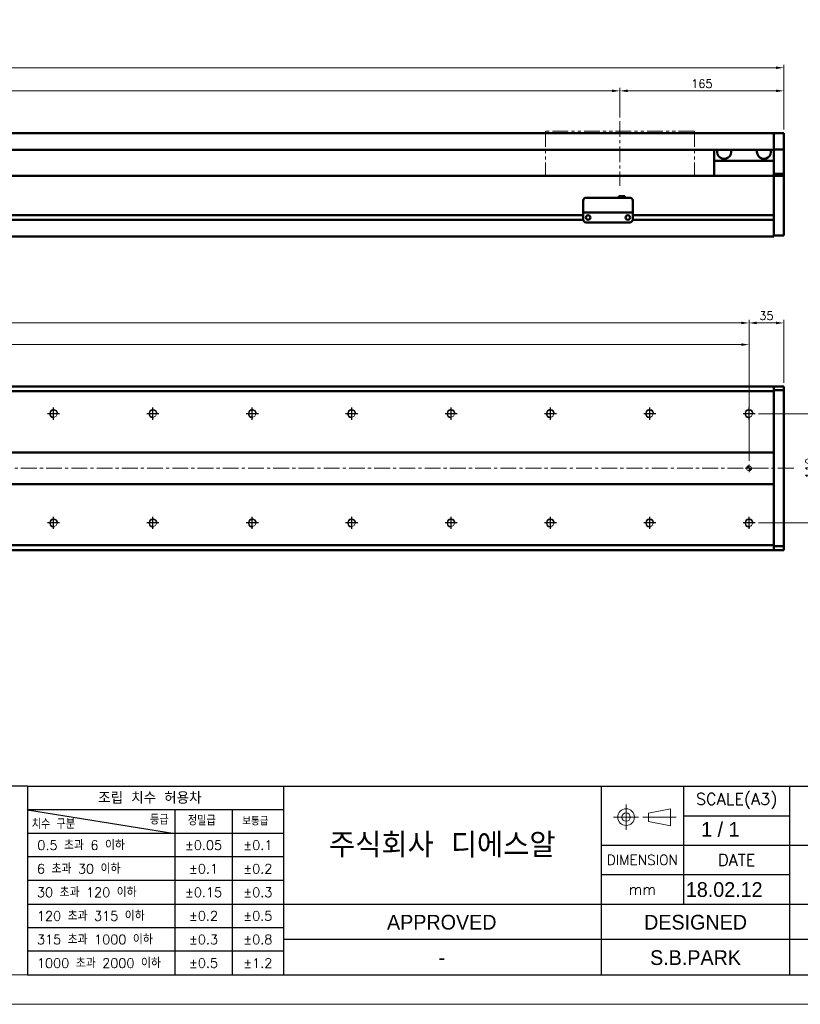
# Model space of a CAD drawing. Header units: millimetres. Extents: x 46891 to 51038, y 6223 to 10291.
# Tile 6 of 8: x 49800 to 50586, y 8529 to 9520. Entities that reach past the tile are written whole.
import ezdxf
from ezdxf.enums import TextEntityAlignment as Align

# ---------------------------------------------------------------- set-up
doc = ezdxf.new("R2010")
doc.units = ezdxf.units.MM
doc.header["$LTSCALE"] = 0.5
doc.linetypes.add('CENTER', pattern=[50.8, 31.75, -6.35, 6.35, -6.35])
doc.linetypes.add('PHANTOM', pattern=[63.5, 31.75, -6.35, 6.35, -6.35, 6.35, -6.35])
doc.layers.get('0').update_dxf_attribs({"lineweight": 20})
doc.layers.add('1', color=1, linetype='CENTER', lineweight=13)
doc.layers.add('외형선(ISO)', color=7, linetype='Continuous', lineweight=50)
for name, color, linetype in [('3', 3, 'Continuous'), ('C', 1, 'CENTER'), ('DIM', 4, 'Continuous')]:
    doc.layers.add(name, color=color, linetype=linetype)
doc.styles.add('ACISOGDT', font='amgdt.shx')
doc.styles.add('DSR TEXT', font='romans.shx', dxfattribs={"bigfont": 'whgtxt.shx'})
doc.styles.get("Standard").update_dxf_attribs({"font": 'romans.shx', "bigfont": 'whgtxt.shx'})
doc.dimstyles.new('DSR', dxfattribs={"dimscale": 2, "dimtxt": 3, "dimasz": 3, "dimexe": 0.5, "dimexo": 0.5, "dimgap": 0.5, "dimtad": 1, "dimdsep": 46, "dimtxsty": 'Standard', "dimcen": 2.5, "dimclrd": 4, "dimclre": 4, "dimclrt": 2, "dimadec": 0, "dimazin": 2, "dimtfac": 1, "dimtmove": 0, "dimatfit": 3, "dimfxl": 0, "dimlwd": -1, "dimlwe": -1, "dimarcsym": 0})

# ---------------------------------------------------------------- blocks, each defined once
blk = doc.blocks.new('A$C13F00394')
for p, q in [((109.11, 28.14), (105.34, 27.43)), ((105.34, 27.43), (105.34, 26.01)), ((109.11, 25.3), (109.11, 28.14)), ((105.34, 26.01), (109.11, 25.3))]:
    blk.add_line(p, q)
for radius in [1.42, 0.71]:
    blk.add_circle((101.56, 26.76), radius)
at = {"layer": '1'}
for p, q in [((101.56, 28.89), (101.56, 24.63)), ((103.69, 26.76), (99.44, 26.76)), ((104.41, 26.76), (110.04, 26.76))]:
    blk.add_line(p, q, dxfattribs=at)
at = {"layer": '3'}
for p, q in [((0, 32), (-207.68, 32)), ((0, 32), (202.32, 32)), ((0, 32), (0, 0)), ((43.43, 32), (43.43, 0)), ((97.32, 32), (97.32, 12)), ((111.32, 32), (111.32, 12)), ((129.32, 32), (129.32, 0)), ((0, 28), (25, 24)), ((43.43, 28), (0, 28)), ((25, 28), (25, 0)), ((34.7, 28), (34.7, 0)), ((111.32, 27), (129.32, 27)), ((43.43, 24), (0, 24)), ((97.32, 22), (202.32, 22)), ((43.43, 20), (0, 20)), ((97.32, 17), (129.32, 17)), ((43.43, 16), (0, 16)), ((0, 12), (129.32, 12)), ((97.32, 12), (97.32, 0)), ((129.32, 12), (202.32, 12)), ((43.43, 8), (0, 8)), ((97.32, 6), (43.43, 6)), ((129.32, 6), (97.32, 6)), ((202.32, 6), (129.32, 6)), ((43.43, 4), (0, 4)), ((0, 0), (202.32, 0))]:
    blk.add_line(p, q, dxfattribs=at)
at = {"color": 0, "style": 'DSR TEXT'}
for s, height, p in [('조립 치수 허용차', 2, (11.97, 29.02)), ('등급', 1.5, (20.77, 25.52)), ('정밀급', 1.5, (27.18, 25.37)), ('보통급', 1.3, (36.41, 25.38)), ('치수 구분', 1.5, (0.69, 24.78)), (' 0.5 초과 6 이하', 1.6, (0.56, 21.19)), (' 6 초과 30 이하', 1.6, (0.49, 17.19)), (' 30 초과 120 이하', 1.6, (0.49, 13.19)), (' 120 초과 315 이하', 1.6, (0.49, 9.19)), (' 315 초과 1000 이하', 1.6, (0.49, 5.19)), (' 1000 초과 2000 이하', 1.6, (0.49, 1.19))]:
    blk.add_text(s, height=height, dxfattribs=at).set_placement(p)
at = {"color": 7, "style": 'ACISOGDT'}
for s, p in [('APPROVED', (70.28, 8.93)), ('DESIGNED', (113.35, 8.93))]:
    blk.add_text(s, height=2.5, dxfattribs=at).set_placement(p, align=Align.MIDDLE_CENTER)
at = {"color": 7, "attachment_point": 5, "style": 'DSR TEXT'}
for s, insert, char_height in [('SCALE(A3)', (120.32, 29.5), 2), ('주식회사 디에스알', (70.37, 22), 4.2), ('DIMENSION', (104.32, 19.5), 1.7), ('DATE', (120.32, 19.5), 2), ('mm', (104.32, 14.5), 1.8)]:
    blk.add_mtext(s, dxfattribs=dict(at, insert=insert, char_height=char_height))
at = {"color": 0, "char_height": 1.6, "attachment_point": 5, "style": 'DSR TEXT'}
for s, insert in [('%%P0.05', (29.85, 22)), ('%%P0.1', (39.07, 22)), ('%%P0.1', (29.85, 18)), ('%%P0.2', (39.07, 18)), ('%%P0.15', (29.85, 14)), ('%%P0.3', (39.07, 14)), ('%%P0.2', (29.85, 10)), ('%%P0.5', (39.07, 10)), ('%%P0.3', (29.85, 6)), ('%%P0.8', (39.07, 6)), ('%%P0.5', (29.85, 2)), ('%%P1.2', (39.07, 2))]:
    blk.add_mtext(s, dxfattribs=dict(at, insert=insert))
blk = doc.blocks.new('A$C1C1952E1')
at = {"color": 1}
blk.add_lwpolyline([(0, 0), (420, 0), (420, 297), (0, 297)], close=True, dxfattribs=at)
at = {"color": 3}
blk.add_lwpolyline([(5, 5), (415, 5), (415, 292), (5, 292)], close=True, dxfattribs=at)
blk = doc.blocks.new('*D122')
at = {"color": 1, "linetype": 'ByBlock'}
for p, q in [((49004.5, 9421.41), (49004.5, 9451.32)), ((49012.3, 9448.32), (50396.7, 9448.32)), ((50404.5, 9421.41), (50404.5, 9451.32))]:
    blk.add_line(p, q, dxfattribs=at)
at = {"color": 1}
for points in [[(49012.3, 9449.62), (49012.3, 9447.02), (49004.5, 9448.32)], [(50396.7, 9449.62), (50396.7, 9447.02), (50404.5, 9448.32)]]:
    blk.add_solid(points, dxfattribs=at)
at = {"layer": 'Defpoints', "color": 0}
for p in [(50404.5, 9448.32), (49004.5, 9417.81), (50404.5, 9417.81)]:
    blk.add_point(p, dxfattribs=at)
at = {"color": 3, "insert": (49704.5, 9455.52), "char_height": 8.4, "attachment_point": 5, "style": 'DSR TEXT'}
blk.add_mtext('STROKE : 1400', dxfattribs=at)
blk = doc.blocks.new('*D123')
at = {"color": 1, "linetype": 'ByBlock'}
for p, q in [((50404.5, 9421.41), (50404.5, 9451.32)), ((50412.3, 9448.32), (50561.7, 9448.32)), ((50569.5, 9409.41), (50569.5, 9451.32))]:
    blk.add_line(p, q, dxfattribs=at)
at = {"color": 1}
for points in [[(50412.3, 9449.62), (50412.3, 9447.02), (50404.5, 9448.32)], [(50561.7, 9449.62), (50561.7, 9447.02), (50569.5, 9448.32)]]:
    blk.add_solid(points, dxfattribs=at)
at = {"layer": 'Defpoints', "color": 0}
for p in [(50569.5, 9448.32), (50404.5, 9417.81), (50569.5, 9405.81)]:
    blk.add_point(p, dxfattribs=at)
at = {"color": 3, "insert": (50487, 9455.52), "char_height": 8.4, "attachment_point": 5, "style": 'DSR TEXT'}
blk.add_mtext('165', dxfattribs=at)
blk = doc.blocks.new('*D124')
at = {"color": 1, "linetype": 'ByBlock'}
for p, q in [((48799.5, 9409.41), (48799.5, 9474.57)), ((50569.5, 9409.41), (50569.5, 9474.57)), ((50561.7, 9471.57), (48807.3, 9471.57))]:
    blk.add_line(p, q, dxfattribs=at)
at = {"color": 1}
for points in [[(48807.3, 9472.87), (48807.3, 9470.27), (48799.5, 9471.57)], [(50561.7, 9472.87), (50561.7, 9470.27), (50569.5, 9471.57)]]:
    blk.add_solid(points, dxfattribs=at)
at = {"layer": 'Defpoints', "color": 0}
for p in [(48799.5, 9471.57), (48799.5, 9405.81), (50569.5, 9405.81)]:
    blk.add_point(p, dxfattribs=at)
at = {"color": 3, "insert": (49684.5, 9478.77), "char_height": 8.4, "attachment_point": 5, "style": 'DSR TEXT'}
blk.add_mtext('1770', dxfattribs=at)
blk = doc.blocks.new('A$C33E56CC6')
h = blk.add_hatch()
h.set_pattern_fill('ANSI31', color=256, style=0)
h.set_pattern_definition([(45, (-7065.45672, -6508.5399), (-0.0883883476, 0.0883883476), [])])
h.paths.add_polyline_path([(4, 6.5, 0.414214), (1.5, 4), (4, 4)])
h.paths.add_polyline_path([(6.5, 4), (4, 4), (4, 1.5, 0.414214)])
blk.add_circle((4, 4), 2.5)
at = {"layer": '1'}
for p, q in [((0, 4), (8, 4)), ((4, 0), (4, 8))]:
    blk.add_line(p, q, dxfattribs=at)
blk = doc.blocks.new('tap8')
blk.add_circle((0, 0), 3.4)
at = {"layer": 'C', "color": 1, "linetype": 'CENTER'}
for p, q in [((-6.05, 0), (6.05, 0)), ((0, -6.05), (0, 6.05))]:
    blk.add_line(p, q, dxfattribs=at)
at = {"layer": 'DIM', "color": 3}
blk.add_arc((0, 0), 4, 263.84551, 189.43144, dxfattribs=at)
blk = doc.blocks.new('*D152')
at = {"color": 1, "linetype": 'ByBlock'}
for p, q in [((48834.5, 9133.07), (48834.5, 9217.74)), ((50534.5, 9133.07), (50534.5, 9217.74)), ((48842.3, 9214.74), (50526.7, 9214.74))]:
    blk.add_line(p, q, dxfattribs=at)
at = {"color": 1}
for points in [[(48842.3, 9216.04), (48842.3, 9213.44), (48834.5, 9214.74)], [(50526.7, 9216.04), (50526.7, 9213.44), (50534.5, 9214.74)]]:
    blk.add_solid(points, dxfattribs=at)
at = {"layer": 'Defpoints', "color": 0}
for p in [(50534.5, 9214.74), (48834.5, 9129.47), (50534.5, 9129.47)]:
    blk.add_point(p, dxfattribs=at)
at = {"color": 3, "insert": (49684.5, 9221.94), "char_height": 8.4, "attachment_point": 5, "style": 'DSR TEXT'}
blk.add_mtext('17X100PITCH=1700', dxfattribs=at)
blk = doc.blocks.new('*D153')
at = {"color": 1, "linetype": 'ByBlock'}
for p, q in [((50534.5, 9133.07), (50534.5, 9217.74)), ((50569.5, 9154.53), (50569.5, 9217.74)), ((50542.3, 9214.74), (50561.7, 9214.74))]:
    blk.add_line(p, q, dxfattribs=at)
at = {"color": 1}
for points in [[(50542.3, 9216.04), (50542.3, 9213.44), (50534.5, 9214.74)], [(50561.7, 9216.04), (50561.7, 9213.44), (50569.5, 9214.74)]]:
    blk.add_solid(points, dxfattribs=at)
at = {"layer": 'Defpoints', "color": 0}
for p in [(50569.5, 9214.74), (50569.5, 9150.93), (50534.5, 9129.47)]:
    blk.add_point(p, dxfattribs=at)
at = {"color": 3, "insert": (50552, 9221.94), "char_height": 8.4, "attachment_point": 5, "style": 'DSR TEXT'}
blk.add_mtext('35', dxfattribs=at)
blk = doc.blocks.new('*D154')
at = {"color": 1, "linetype": 'ByBlock'}
for p, q in [((48834.5, 9076.03), (48834.5, 9195.93)), ((48842.3, 9192.93), (50526.7, 9192.93)), ((50534.5, 9076.03), (50534.5, 9195.93))]:
    blk.add_line(p, q, dxfattribs=at)
at = {"color": 1}
for points in [[(48842.3, 9194.23), (48842.3, 9191.63), (48834.5, 9192.93)], [(50526.7, 9194.23), (50526.7, 9191.63), (50534.5, 9192.93)]]:
    blk.add_solid(points, dxfattribs=at)
at = {"layer": 'Defpoints', "color": 0}
for p in [(50534.5, 9192.93), (48834.5, 9072.43), (50534.5, 9072.43)]:
    blk.add_point(p, dxfattribs=at)
at = {"color": 3, "insert": (49684.5, 9200.13), "char_height": 8.4, "attachment_point": 5, "style": 'DSR TEXT'}
blk.add_mtext('1700%%P0.02', dxfattribs=at)
blk = doc.blocks.new('*D156')
at = {"color": 1, "linetype": 'ByBlock'}
for p, q in [((50544.15, 9123.43), (50605.79, 9123.43)), ((50602.79, 9115.63), (50602.79, 9021.23)), ((50544.15, 9013.43), (50605.79, 9013.43))]:
    blk.add_line(p, q, dxfattribs=at)
at = {"color": 1}
for points in [[(50601.48, 9115.63), (50604.09, 9115.63), (50602.79, 9123.43)], [(50601.48, 9021.23), (50604.09, 9021.23), (50602.79, 9013.43)]]:
    blk.add_solid(points, dxfattribs=at)
at = {"layer": 'Defpoints', "color": 0}
for p in [(50540.55, 9123.43), (50540.55, 9013.43), (50602.79, 9013.43)]:
    blk.add_point(p, dxfattribs=at)
at = {"color": 3, "insert": (50595.59, 9068.43), "char_height": 8.4, "attachment_point": 5, "rotation": 90, "style": 'DSR TEXT'}
blk.add_mtext('110', dxfattribs=at)

msp = doc.modelspace()

# ---------------------------------------------------------------- linework, layer by layer
at = {"color": 6, "linetype": 'PHANTOM'}
for p, q in [((50479.50234, 9407.81317), (50329.50234, 9407.81317)), ((50329.50234, 9407.81317), (50329.50234, 9362.81317)), ((50479.50234, 9407.81317), (50479.50234, 9362.81317))]:
    msp.add_line(p, q, dxfattribs=at)
at = {"layer": '1'}
for p, q in [((50404.50234, 9417.81317), (50404.50234, 9352.81317)), ((50579.50234, 9068.42724), (48789.50234, 9068.42724))]:
    msp.add_line(p, q, dxfattribs=at)
at = {"layer": '3'}
msp.add_line((49808.28287, 8558.65502), (51008.40982, 8558.65502), dxfattribs=at)
at = {"layer": '외형선(ISO)'}
for p, q in [((50559.50234, 9405.81317), (49079.50234, 9405.81317)), ((50559.50234, 9405.81317), (50559.50234, 9403.81317)), ((50559.50234, 9405.81317), (50569.50234, 9405.81317)), ((50559.50234, 9403.81317), (50559.50234, 9405.81317)), ((50569.50234, 9403.81317), (50569.50234, 9405.81317)), ((50559.50234, 9402.30045), (50559.50234, 9403.81317)), ((50559.50234, 9403.81317), (50559.50234, 9402.30045)), ((50559.50234, 9401.80147), (50559.50234, 9402.30045)), ((50559.50234, 9402.30045), (50559.50234, 9401.80147)), ((50559.50234, 9401.80147), (50559.50234, 9400.26088)), ((50559.50234, 9400.26088), (50559.50234, 9401.80147)), ((50559.50234, 9400.26088), (50559.50234, 9397.27629)), ((50559.50234, 9397.27629), (50559.50234, 9400.26088)), ((50559.50234, 9389.49884), (50559.50234, 9397.27629)), ((50559.50234, 9397.27629), (50559.50234, 9389.49884)), ((50569.50234, 9403.81317), (50569.50234, 9402.30045)), ((50569.50234, 9402.30045), (50569.50234, 9401.80147)), ((50569.50234, 9400.26088), (50569.50234, 9401.80147)), ((50569.50234, 9397.27629), (50569.50234, 9400.26088)), ((50569.50234, 9397.27629), (50569.50234, 9389.49884)), ((50559.50234, 9388.81317), (49079.50234, 9388.81317)), ((50499.50234, 9388.81317), (50499.50234, 9377.81317)), ((50559.50234, 9389.13986), (50559.50234, 9389.49884)), ((50559.50234, 9364.73623), (50559.50234, 9389.13986)), ((50559.50234, 9389.13986), (50569.50234, 9389.13986)), ((50569.50234, 9389.49884), (50569.50234, 9389.13986)), ((50569.50234, 9389.13986), (50569.50234, 9364.73623)), ((50499.50234, 9377.81317), (50559.50234, 9377.81317)), ((50499.50234, 9362.81317), (50499.50234, 9377.81317)), ((50559.50234, 9362.81317), (50559.50234, 9364.73623)), ((50559.50234, 9364.73623), (50569.50234, 9364.73623)), ((50569.50234, 9364.73623), (50569.50234, 9362.81317)), ((48809.50234, 9362.81317), (50559.50234, 9362.81317)), ((50559.50234, 9359.81317), (50559.50234, 9362.81317)), ((50559.50234, 9362.81317), (50559.50234, 9359.81317)), ((50559.50234, 9362.81317), (50569.50234, 9362.81317)), ((50559.50234, 9359.81317), (50559.50234, 9323.26317)), ((50559.50234, 9308.05581), (50559.50234, 9359.81317)), ((50569.50234, 9359.81317), (50569.50234, 9362.81317)), ((50569.50234, 9359.81317), (50569.50234, 9308.05581)), ((50367.50234, 9327.81336), (50367.50234, 9337.81336)), ((50370.50234, 9340.81336), (50414.50234, 9340.81336)), ((50403.50234, 9342.31336), (50403.50234, 9340.81336)), ((50403.50234, 9342.31336), (50409.50234, 9342.31336)), ((50409.50234, 9342.31336), (50409.50234, 9340.81336)), ((50417.50234, 9337.81336), (50417.50234, 9327.81336)), ((50367.50234, 9327.81336), (50367.50234, 9325.81336)), ((50367.50234, 9325.81333), (50367.50234, 9325.81336)), ((50367.50234, 9325.81336), (50417.50234, 9325.81336)), ((50367.50234, 9325.31333), (50367.50234, 9325.81333)), ((50367.50234, 9318.81333), (50367.50234, 9325.31333)), ((50417.50234, 9325.81336), (50417.50234, 9327.81336)), ((50417.50234, 9325.81336), (50417.50234, 9325.81333)), ((50417.50234, 9325.81333), (50417.50234, 9325.31333)), ((50417.50234, 9325.31333), (50417.50234, 9318.81333)), ((49063.49189, 9318.56317), (50367.51279, 9318.56317)), ((49063.49189, 9318.56317), (50367.51279, 9318.56317)), ((49063.50234, 9323.06317), (50367.50234, 9323.06317)), ((49063.50234, 9323.06317), (50367.50234, 9323.06317)), ((50370.50234, 9315.81333), (50414.50234, 9315.81333)), ((50372.47553, 9323.06317), (50372.52915, 9323.06317)), ((50412.47553, 9323.06317), (50412.52915, 9323.06317)), ((50417.49189, 9318.56317), (50559.50234, 9318.56317)), ((50417.50234, 9323.06317), (50559.50234, 9323.06317)), ((50559.50234, 9318.36317), (50559.50234, 9308.05581)), ((50559.50234, 9305.93449), (50559.50234, 9308.05581)), ((50559.50234, 9308.05581), (50559.50234, 9305.93449)), ((50559.50234, 9305.93449), (50559.50234, 9301.81317)), ((50559.50234, 9302.81317), (50559.50234, 9305.93449)), ((50569.50234, 9305.93449), (50569.50234, 9308.05581)), ((50569.50234, 9305.93449), (50569.50234, 9302.81317)), ((48809.50234, 9301.81317), (50559.50234, 9301.81317)), ((50559.50234, 9302.81317), (50569.50234, 9302.81317)), ((48809.50234, 9150.92724), (50559.50234, 9150.92724)), ((50559.50234, 9150.04856), (50559.50234, 9150.92724)), ((50559.50234, 9150.92724), (50559.50234, 9150.04856)), ((50559.50234, 9150.92724), (50569.50234, 9150.92724)), ((50559.50234, 9150.04856), (50559.50234, 9145.92724)), ((50559.50234, 9146.92724), (50559.50234, 9150.04856)), ((50559.50234, 9146.92724), (50569.50234, 9146.92724)), ((50569.50234, 9150.04856), (50569.50234, 9150.92724)), ((50569.50234, 9150.04856), (50569.50234, 9146.92724)), ((50569.50234, 9146.92724), (50569.50234, 8989.92724)), ((48809.50234, 9145.92724), (50559.50234, 9145.92724)), ((50559.50234, 9145.92724), (50559.50234, 9084.42724)), ((50559.50234, 9084.42724), (48809.50234, 9084.42724)), ((50559.50234, 9084.42724), (50559.50234, 9083.57369)), ((50559.50234, 9083.57369), (50559.50234, 9083.22013)), ((50559.50234, 9083.22013), (50559.50234, 9053.63435)), ((50559.50234, 9053.63435), (50559.50234, 9083.22013)), ((48809.50234, 9052.42724), (50559.50234, 9052.42724)), ((50559.50234, 9053.63435), (50559.50234, 9053.28079)), ((50559.50234, 9053.28079), (50559.50234, 9052.42724)), ((50559.50234, 9052.42724), (50559.50234, 8990.92724)), ((50559.50234, 8990.92724), (48809.50234, 8990.92724)), ((50559.50234, 8990.92724), (50559.50234, 8986.80592)), ((50569.50234, 8989.92724), (50559.50234, 8989.92724)), ((50559.50234, 8986.80592), (50559.50234, 8989.92724)), ((50569.50234, 8989.92724), (50569.50234, 8986.80592)), ((48809.50234, 8985.92724), (50559.50234, 8985.92724)), ((50559.50234, 8985.92724), (50559.50234, 8986.80592)), ((50559.50234, 8986.80592), (50559.50234, 8985.92724)), ((50559.50234, 8985.92724), (50569.50234, 8985.92724)), ((50569.50234, 8985.92724), (50569.50234, 8986.80592))]:
    msp.add_line(p, q, dxfattribs=at)
for centre in [(50372.50234, 9320.81332), (50412.50234, 9320.81332)]:
    msp.add_circle(centre, 2.25, dxfattribs=at)
for centre, radius, start, end in [((50509.50234, 9386.81317), 7, 163.3984504, 16.6015496), ((50549.50234, 9386.81317), 7, 163.3984504, 16.6015496), ((50370.50234, 9337.81336), 3, 90, 180), ((50414.50234, 9337.81336), 3, 0, 90), ((50370.50234, 9318.81333), 3, 180, 270), ((50414.50234, 9318.81333), 3, 270, 0)]:
    msp.add_arc(centre, radius, start, end, dxfattribs=at)

# ---------------------------------------------------------------- block references
at = {"xscale": 5.931900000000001, "yscale": 5.931900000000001, "zscale": 5.931900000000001}
for name, p in [('A$C1C1952E1', (48546.67132, 8528.99552)), ('A$C13F00394', (49808.28288, 8558.65502))]:
    msp.add_blockref(name, p, dxfattribs=at)
at = {"rotation": 90}
for p in [(49834.50234, 9123.42724), (49934.50234, 9123.42724), (50034.50234, 9123.42724), (50134.50234, 9123.42724), (50234.50234, 9123.42724), (50334.50234, 9123.42724), (50434.50234, 9123.42724), (50534.50234, 9123.42724), (49834.50234, 9013.42724), (49934.50234, 9013.42724), (50034.50234, 9013.42724), (50134.50234, 9013.42724), (50234.50234, 9013.42724), (50334.50234, 9013.42724), (50434.50234, 9013.42724), (50534.50234, 9013.42724)]:
    msp.add_blockref('tap8', p, dxfattribs=at)
msp.add_blockref('A$C33E56CC6', (50530.50234, 9064.42724))

# ---------------------------------------------------------------- texts
at = {"color": 2, "style": 'ACISOGDT'}
for s, p in [('1 / 1', (50486.332, 8697.63096)), ('18.02.12', (50470.92073, 8637.10161))]:
    msp.add_text(s, height=14.82975, dxfattribs=at).set_placement(p)
for s, p in [('S.B.PARK', (50480.64156, 8576.00699)), ('-', (50225.19427, 8576.00699))]:
    msp.add_text(s, height=14.82975, dxfattribs=at).set_placement(p, align=Align.MIDDLE_CENTER)

# ---------------------------------------------------------------- dimensions: what is measured, and where the dimension line sits
for base, p1, p2, picture, middle in [((48799.50234, 9471.57296), (50569.50234, 9405.81317), (48799.50234, 9405.81317), '*D124', (49684.50234, 9478.77296)), ((50569.50234, 9448.31988), (50404.50234, 9417.81317), (50569.50234, 9405.81317), '*D123', (50487.00234, 9455.51988)), ((50569.50234, 9214.73712), (50534.50234, 9129.47421), (50569.50234, 9150.92724), '*D153', (50552.00234, 9221.93712))]:
    dim = msp.add_linear_dim(base=base, p1=p1, p2=p2, dimstyle='DSR', override={"dimscale": 3, "dimtxt": 2.8, "dimasz": 2.600136, "dimexe": 1, "dimexo": 1.2, "dimgap": 1, "dimdec": 4, "dimtxsty": 'DSR TEXT', "dimclrd": 1, "dimclre": 1, "dimclrt": 3, "dimtdec": 4, "dimtix": 1})
    dim.commit()
    dim.dimension.update_dxf_attribs({"geometry": picture, "text_midpoint": middle})
for base, p1, p2, text, picture, middle in [((50404.50234, 9448.31988), (49004.50234, 9417.81317), (50404.50234, 9417.81317), 'STROKE : <>', '*D122', (49704.50234, 9455.51988)), ((50534.50234, 9214.73712), (48834.50234, 9129.47421), (50534.50234, 9129.47421), '17X100PITCH=<>', '*D152', (49684.50234, 9221.93712)), ((50534.50234, 9192.92511), (48834.50234, 9072.42724), (50534.50234, 9072.42724), '<>%%P0.02', '*D154', (49684.50234, 9200.12511))]:
    dim = msp.add_linear_dim(base=base, p1=p1, p2=p2, text=text, dimstyle='DSR', override={"dimscale": 3, "dimtxt": 2.8, "dimasz": 2.600136, "dimexe": 1, "dimexo": 1.2, "dimgap": 1, "dimdec": 4, "dimtxsty": 'DSR TEXT', "dimclrd": 1, "dimclre": 1, "dimclrt": 3, "dimtdec": 4, "dimtix": 1})
    dim.commit()
    dim.dimension.update_dxf_attribs({"geometry": picture, "text_midpoint": middle})
dim = msp.add_linear_dim(base=(50602.78505, 9013.42724), p1=(50540.54931, 9123.42724), p2=(50540.54931, 9013.42724), angle=90, dimstyle='DSR', override={"dimscale": 3, "dimtxt": 2.8, "dimasz": 2.600136, "dimexe": 1, "dimexo": 1.2, "dimgap": 1, "dimdec": 4, "dimtxsty": 'DSR TEXT', "dimclrd": 1, "dimclre": 1, "dimclrt": 3, "dimtdec": 4, "dimtix": 1})
dim.commit()
dim.dimension.update_dxf_attribs({"geometry": '*D156', "text_midpoint": (50595.58505, 9068.42724)})

doc.saveas('drawing.dxf')
